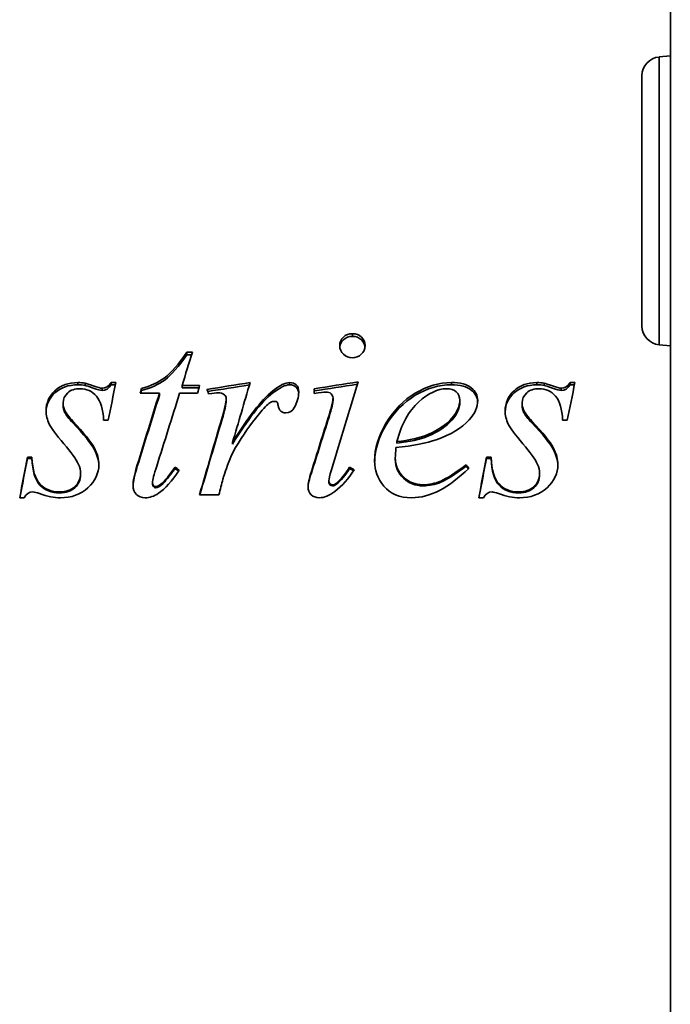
# Model space of a CAD drawing. Header units: millimetres. Extents: x 409 to 851, y 121 to 770.
# Tile 5 of 7: x 582 to 650, y 445 to 549. Entities that reach past the tile are written whole.
import ezdxf

# ---------------------------------------------------------------- set-up
doc = ezdxf.new("R2010")
doc.units = ezdxf.units.MM
doc.header["$LTSCALE"] = 3
doc.layers.add('Krawędzie widoczne(ISO)', color=7, linetype='Continuous', lineweight=35, true_color=0x262659)
doc.layers.add('Widoczne krawędzie styczne(ISO)', color=7, linetype='Continuous', lineweight=35, true_color=0x1a1a3e)

msp = doc.modelspace()

# ---------------------------------------------------------------- linework, layer by layer
at = {"layer": 'Krawędzie widoczne(ISO)'}
for p, q in [((650.4, 333.36), (650.4, 723.46)), ((649.22, 544.62), (650.4, 544.72)), ((647.4, 516.29), (647.4, 542.62)), ((649.22, 514.3), (650.4, 514.19)), ((599.45, 513.51), (600.04, 513.51)), ((599.45, 513.23), (599.45, 513.51)), ((599.45, 513.23), (599.95, 513.23)), ((588.74, 510.01), (588.74, 510.25)), ((591.48, 510.31), (591.98, 510.31)), ((591.48, 510.07), (591.48, 510.31)), ((591.48, 510.07), (591.93, 510.07)), ((594.67, 509.46), (594.67, 509.69)), ((598.97, 510.01), (600.8, 510.01)), ((598.97, 509.77), (598.97, 510.01)), ((598.97, 509.77), (600.74, 509.77)), ((612.88, 509.66), (612.88, 509.16)), ((637.11, 510.01), (637.11, 510.25)), ((639.85, 510.31), (640.35, 510.31)), ((639.85, 510.07), (639.85, 510.31)), ((639.85, 510.07), (640.3, 510.07)), ((596.57, 509.18), (594.54, 509.18)), ((596.57, 508.95), (596.57, 509.18)), ((600.58, 509.18), (598.7, 509.18)), ((603.6, 508.41), (603.6, 508.63)), ((614.86, 508.44), (614.86, 508.66)), ((628.22, 508.23), (628.22, 508.44)), ((586.42, 507.94), (586.42, 508.16)), ((634.79, 507.94), (634.79, 508.16)), ((591.17, 506.33), (590.69, 506.33)), ((614.44, 506.66), (614.44, 506.86)), ((639.54, 506.33), (639.05, 506.33)), ((587.45, 506.05), (587.45, 506.24)), ((635.82, 506.05), (635.82, 506.24)), ((604.27, 503.82), (604.27, 503.98)), ((621.58, 503.92), (621.58, 504.09)), ((582.66, 502.44), (583.14, 502.44)), ((582.66, 502.3), (582.66, 502.44)), ((582.66, 502.3), (583.14, 502.3)), ((583.14, 502.3), (583.14, 502.44)), ((621.42, 502.21), (621.42, 502.36)), ((631.02, 502.44), (631.51, 502.44)), ((631.02, 502.3), (631.02, 502.44)), ((631.02, 502.3), (631.51, 502.3)), ((631.51, 502.3), (631.51, 502.44)), ((598.22, 501.26), (598.22, 501.4)), ((616.61, 501.26), (616.61, 501.4)), ((628.89, 501.51), (628.89, 501.64)), ((588.26, 500.6), (588.26, 500.73)), ((636.63, 500.6), (636.63, 500.73)), ((595.85, 499.66), (595.85, 499.78)), ((596.95, 499.66), (596.95, 499.78)), ((614.42, 499.86), (614.42, 499.98)), ((615.24, 499.6), (615.24, 499.72)), ((582.33, 498.17), (581.85, 498.17)), ((602.83, 498.48), (600.8, 498.48)), ((630.7, 498.17), (630.22, 498.17))]:
    msp.add_line(p, q, dxfattribs=at)
for centre, start, end in [((649.4, 542.62), 95, 180), ((649.4, 516.29), 180, 265)]:
    msp.add_arc(centre, 2, start, end, dxfattribs=at)
for points, knots in [([(615.57, 514.2), (615.57, 514.55), (615.7, 514.86), (615.95, 515.1), (616.21, 515.34), (616.52, 515.46), (616.91, 515.46)], [0, 0, 0, 0, 1, 1, 1, 2, 2, 2, 2]), ([(615.58, 514.06), (615.61, 514.35), (615.73, 514.6), (615.95, 514.81), (616.21, 515.05), (616.52, 515.17), (616.91, 515.17)], [0.135596, 0.135596, 0.135596, 0.135596, 1, 1, 1, 2, 2, 2, 2]), ([(616.91, 515.46), (617.28, 515.46), (617.59, 515.34), (617.85, 515.1), (618.1, 514.86), (618.23, 514.55), (618.23, 514.2)], [0, 0, 0, 0, 1, 1, 1, 2, 2, 2, 2]), ([(616.91, 515.17), (617.28, 515.17), (617.59, 515.05), (617.85, 514.81), (618.07, 514.6), (618.19, 514.35), (618.22, 514.06)], [0, 0, 0, 0, 1, 1, 1, 1.864404, 1.864404, 1.864404, 1.864404]), ([(616.91, 512.91), (616.53, 512.91), (616.22, 513.04), (615.96, 513.29), (615.7, 513.54), (615.57, 513.84), (615.57, 514.2)], [0, 0, 0, 0, 1, 1, 1, 2, 2, 2, 2]), ([(618.23, 514.2), (618.23, 513.84), (618.1, 513.54), (617.84, 513.29), (617.58, 513.04), (617.27, 512.91), (616.91, 512.91)], [0, 0, 0, 0, 1, 1, 1, 2, 2, 2, 2]), ([(594.67, 509.69), (595.65, 509.95), (596.48, 510.34), (597.16, 510.85), (597.83, 511.36), (598.6, 512.25), (599.45, 513.51)], [0, 0, 0, 0, 1, 1, 1, 2, 2, 2, 2]), ([(594.67, 509.46), (595.65, 509.72), (596.48, 510.1), (597.16, 510.61), (597.83, 511.11), (598.6, 511.99), (599.45, 513.23)], [0, 0, 0, 0, 1, 1, 1, 2, 2, 2, 2]), ([(584.63, 507.32), (584.63, 508.16), (584.94, 508.86), (585.56, 509.44), (586.18, 510.02), (586.98, 510.31), (587.97, 510.31)], [0, 0, 0, 0, 1, 1, 1, 2, 2, 2, 2]), ([(584.63, 507.22), (584.65, 508), (584.96, 508.67), (585.56, 509.21), (586.18, 509.78), (586.98, 510.07), (587.97, 510.07)], [0.042773, 0.042773, 0.042773, 0.042773, 1, 1, 1, 2, 2, 2, 2]), ([(588.22, 509.66), (587.67, 509.66), (587.23, 509.52), (586.91, 509.23), (586.58, 508.93), (586.42, 508.58), (586.42, 508.16)], [0, 0, 0, 0, 1, 1, 1, 2, 2, 2, 2]), ([(590.69, 506.33), (590.64, 507.49), (590.38, 508.34), (589.93, 508.87), (589.47, 509.4), (588.9, 509.66), (588.22, 509.66)], [0, 0, 0, 0, 1, 1, 1, 2, 2, 2, 2]), ([(588.74, 510.25), (588.86, 510.22), (589.15, 510.12), (589.6, 509.96), (590.06, 509.79), (590.37, 509.71), (590.52, 509.71)], [0, 0, 0, 0, 1, 1, 1, 2, 2, 2, 2]), ([(588.74, 510.01), (588.86, 509.98), (589.15, 509.89), (589.6, 509.72), (590.06, 509.56), (590.37, 509.48), (590.52, 509.48)], [0, 0, 0, 0, 1, 1, 1, 2, 2, 2, 2]), ([(610.29, 510.31), (610.58, 510.31), (610.82, 510.22), (610.99, 510.06), (611.16, 509.89), (611.24, 509.64), (611.24, 509.32)], [0, 0, 0, 0, 1, 1, 1, 2, 2, 2, 2]), ([(610.29, 510.07), (610.58, 510.07), (610.82, 509.99), (610.99, 509.82), (611.14, 509.67), (611.23, 509.46), (611.24, 509.19)], [0, 0, 0, 0, 1, 1, 1, 1.897404, 1.897404, 1.897404, 1.897404]), ([(619.24, 502.05), (619.24, 503.36), (619.65, 504.69), (620.47, 506.05), (621.28, 507.4), (622.3, 508.45), (623.53, 509.19), (624.76, 509.94), (626.03, 510.31), (627.33, 510.31)], [0, 0, 0, 0, 1, 1, 1, 2, 2, 2, 3, 3, 3, 3]), ([(619.25, 501.99), (619.26, 503.26), (619.67, 504.55), (620.47, 505.86), (621.28, 507.2), (622.3, 508.23), (623.53, 508.97), (624.76, 509.7), (626.03, 510.07), (627.33, 510.07)], [0.020148, 0.020148, 0.020148, 0.020148, 1, 1, 1, 2, 2, 2, 3, 3, 3, 3]), ([(626.83, 509.66), (625.9, 509.66), (624.92, 509.2), (623.88, 508.26), (622.84, 507.32), (622.07, 505.93), (621.58, 504.09)], [0, 0, 0, 0, 1, 1, 1, 2, 2, 2, 2]), ([(628.22, 508.44), (628.22, 508.81), (628.1, 509.1), (627.85, 509.33), (627.61, 509.55), (627.27, 509.66), (626.83, 509.66)], [0, 0, 0, 0, 1, 1, 1, 2, 2, 2, 2]), ([(627.33, 510.31), (628.27, 510.31), (628.97, 510.12), (629.42, 509.75), (629.87, 509.38), (630.1, 508.94), (630.1, 508.43)], [0, 0, 0, 0, 1, 1, 1, 2, 2, 2, 2]), ([(627.33, 510.07), (628.27, 510.07), (628.97, 509.89), (629.42, 509.52), (629.84, 509.17), (630.07, 508.77), (630.09, 508.31)], [0, 0, 0, 0, 1, 1, 1, 1.935637, 1.935637, 1.935637, 1.935637]), ([(632.99, 507.32), (632.99, 508.16), (633.31, 508.86), (633.93, 509.44), (634.55, 510.02), (635.35, 510.31), (636.33, 510.31)], [0, 0, 0, 0, 1, 1, 1, 2, 2, 2, 2]), ([(633, 507.22), (633.02, 508), (633.33, 508.67), (633.93, 509.21), (634.55, 509.78), (635.35, 510.07), (636.33, 510.07)], [0.042773, 0.042773, 0.042773, 0.042773, 1, 1, 1, 2, 2, 2, 2]), ([(636.58, 509.66), (636.03, 509.66), (635.6, 509.52), (635.27, 509.23), (634.95, 508.93), (634.79, 508.58), (634.79, 508.16)], [0, 0, 0, 0, 1, 1, 1, 2, 2, 2, 2]), ([(639.05, 506.33), (639, 507.49), (638.75, 508.34), (638.3, 508.87), (637.84, 509.4), (637.27, 509.66), (636.58, 509.66)], [0, 0, 0, 0, 1, 1, 1, 2, 2, 2, 2]), ([(637.11, 510.25), (637.23, 510.22), (637.52, 510.12), (637.97, 509.96), (638.43, 509.79), (638.73, 509.71), (638.89, 509.71)], [0, 0, 0, 0, 1, 1, 1, 2, 2, 2, 2]), ([(637.11, 510.01), (637.23, 509.98), (637.52, 509.89), (637.97, 509.72), (638.43, 509.56), (638.73, 509.48), (638.89, 509.48)], [0, 0, 0, 0, 1, 1, 1, 2, 2, 2, 2]), ([(614.86, 508.66), (614.86, 508.85), (614.79, 509.01), (614.66, 509.13), (614.52, 509.25), (614.33, 509.31), (614.08, 509.31)], [0, 0, 0, 0, 1, 1, 1, 2, 2, 2, 2]), ([(624.86, 504.84), (625.98, 505.32), (626.82, 505.9), (627.38, 506.56), (627.94, 507.22), (628.22, 507.85), (628.22, 508.44)], [0, 0, 0, 0, 1, 1, 1, 2, 2, 2, 2]), ([(586.42, 508.16), (586.42, 507.87), (586.48, 507.6), (586.61, 507.34), (586.74, 507.08), (587.02, 506.71), (587.45, 506.24)], [0, 0, 0, 0, 1, 1, 1, 2, 2, 2, 2]), ([(586.42, 507.94), (586.42, 507.66), (586.48, 507.39), (586.61, 507.13), (586.74, 506.88), (587.02, 506.52), (587.45, 506.05)], [0, 0, 0, 0, 1, 1, 1, 2, 2, 2, 2]), ([(609.88, 507.11), (609.67, 507.11), (609.5, 507.17), (609.35, 507.3), (609.21, 507.43), (609.12, 507.63), (609.08, 507.9)], [0, 0, 0, 0, 1, 1, 1, 2, 2, 2, 2]), ([(624.86, 504.66), (625.98, 505.14), (626.82, 505.71), (627.38, 506.36), (627.94, 507.02), (628.22, 507.64), (628.22, 508.23)], [0, 0, 0, 0, 1, 1, 1, 2, 2, 2, 2]), ([(634.79, 508.16), (634.79, 507.87), (634.85, 507.6), (634.98, 507.34), (635.11, 507.08), (635.39, 506.71), (635.82, 506.24)], [0, 0, 0, 0, 1, 1, 1, 2, 2, 2, 2]), ([(634.79, 507.94), (634.79, 507.66), (634.85, 507.39), (634.98, 507.13), (635.11, 506.88), (635.39, 506.52), (635.82, 506.05)], [0, 0, 0, 0, 1, 1, 1, 2, 2, 2, 2]), ([(588.05, 501.69), (587.8, 502.21), (587.28, 502.94), (586.49, 503.86), (585.7, 504.78), (585.19, 505.48), (584.97, 505.94), (584.74, 506.4), (584.63, 506.86), (584.63, 507.32)], [0, 0, 0, 0, 1, 1, 1, 2, 2, 2, 3, 3, 3, 3]), ([(636.42, 501.69), (636.17, 502.21), (635.64, 502.94), (634.85, 503.86), (634.07, 504.78), (633.56, 505.48), (633.33, 505.94), (633.11, 506.4), (632.99, 506.86), (632.99, 507.32)], [0, 0, 0, 0, 1, 1, 1, 2, 2, 2, 3, 3, 3, 3]), ([(587.45, 506.24), (588.61, 505.01), (589.35, 504.08), (589.69, 503.45), (590.02, 502.82), (590.19, 502.22), (590.19, 501.66)], [0, 0, 0, 0, 1, 1, 1, 2, 2, 2, 2]), ([(587.45, 506.05), (588.61, 504.83), (589.35, 503.91), (589.69, 503.29), (590.01, 502.69), (590.17, 502.12), (590.18, 501.59)], [0, 0, 0, 0, 1, 1, 1, 1.960023, 1.960023, 1.960023, 1.960023]), ([(635.82, 506.24), (636.98, 505.01), (637.72, 504.08), (638.05, 503.45), (638.39, 502.82), (638.55, 502.22), (638.55, 501.66)], [0, 0, 0, 0, 1, 1, 1, 2, 2, 2, 2]), ([(635.82, 506.05), (636.98, 504.83), (637.72, 503.91), (638.05, 503.29), (638.37, 502.69), (638.54, 502.12), (638.55, 501.59)], [0, 0, 0, 0, 1, 1, 1, 1.960023, 1.960023, 1.960023, 1.960023]), ([(583.14, 502.44), (583.19, 501.12), (583.47, 500.17), (583.98, 499.62), (584.49, 499.06), (585.18, 498.78), (586.05, 498.78)], [0, 0, 0, 0, 1, 1, 1, 2, 2, 2, 2]), ([(583.14, 502.3), (583.19, 500.98), (583.47, 500.05), (583.98, 499.5), (584.49, 498.95), (585.18, 498.68), (586.05, 498.68)], [0, 0, 0, 0, 1, 1, 1, 2, 2, 2, 2]), ([(621.42, 502.36), (621.42, 501.58), (621.71, 500.92), (622.27, 500.37), (622.84, 499.82), (623.53, 499.54), (624.35, 499.54)], [0, 0, 0, 0, 1, 1, 1, 2, 2, 2, 2]), ([(621.42, 502.21), (621.42, 501.44), (621.71, 500.79), (622.27, 500.24), (622.84, 499.7), (623.53, 499.43), (624.35, 499.43)], [0, 0, 0, 0, 1, 1, 1, 2, 2, 2, 2]), ([(631.51, 502.44), (631.56, 501.12), (631.84, 500.17), (632.35, 499.62), (632.86, 499.06), (633.55, 498.78), (634.42, 498.78)], [0, 0, 0, 0, 1, 1, 1, 2, 2, 2, 2]), ([(631.51, 502.3), (631.56, 500.98), (631.84, 500.05), (632.35, 499.5), (632.86, 498.95), (633.55, 498.68), (634.42, 498.68)], [0, 0, 0, 0, 1, 1, 1, 2, 2, 2, 2]), ([(590.19, 501.66), (590.19, 500.75), (589.8, 499.94), (589.04, 499.23), (588.27, 498.52), (587.3, 498.17), (586.13, 498.17)], [0, 0, 0, 0, 1, 1, 1, 2, 2, 2, 2]), ([(623.16, 498.17), (621.86, 498.17), (620.89, 498.57), (620.23, 499.38), (619.57, 500.19), (619.24, 501.08), (619.24, 502.05)], [0, 0, 0, 0, 1, 1, 1, 2, 2, 2, 2]), ([(624.35, 499.54), (624.99, 499.54), (625.62, 499.67), (626.22, 499.93), (626.81, 500.19), (627.71, 500.76), (628.89, 501.64)], [0, 0, 0, 0, 1, 1, 1, 2, 2, 2, 2]), ([(624.35, 499.43), (624.99, 499.43), (625.62, 499.56), (626.22, 499.81), (626.81, 500.07), (627.71, 500.63), (628.89, 501.51)], [0, 0, 0, 0, 1, 1, 1, 2, 2, 2, 2]), ([(638.55, 501.66), (638.55, 500.75), (638.17, 499.94), (637.41, 499.23), (636.64, 498.52), (635.67, 498.17), (634.49, 498.17)], [0, 0, 0, 0, 1, 1, 1, 2, 2, 2, 2]), ([(586.05, 498.78), (586.73, 498.78), (587.27, 498.97), (587.66, 499.35), (588.06, 499.72), (588.26, 500.18), (588.26, 500.73)], [0, 0, 0, 0, 1, 1, 1, 2, 2, 2, 2]), ([(586.05, 498.68), (586.73, 498.68), (587.27, 498.86), (587.66, 499.23), (588.06, 499.6), (588.26, 500.06), (588.26, 500.6)], [0, 0, 0, 0, 1, 1, 1, 2, 2, 2, 2]), ([(634.42, 498.78), (635.1, 498.78), (635.63, 498.97), (636.03, 499.35), (636.43, 499.72), (636.63, 500.18), (636.63, 500.73)], [0, 0, 0, 0, 1, 1, 1, 2, 2, 2, 2]), ([(634.42, 498.68), (635.1, 498.68), (635.63, 498.86), (636.03, 499.23), (636.43, 499.6), (636.63, 500.06), (636.63, 500.6)], [0, 0, 0, 0, 1, 1, 1, 2, 2, 2, 2]), ([(595.05, 498.17), (594.68, 498.17), (594.38, 498.29), (594.14, 498.53), (593.91, 498.77), (593.79, 499.08), (593.79, 499.46)], [0, 0, 0, 0, 1, 1, 1, 2, 2, 2, 2]), ([(595.85, 499.78), (595.85, 499.64), (595.88, 499.53), (595.94, 499.46), (596.01, 499.38), (596.08, 499.34), (596.17, 499.34)], [0, 0, 0, 0, 1, 1, 1, 2, 2, 2, 2]), ([(595.85, 499.66), (595.85, 499.53), (595.88, 499.42), (595.94, 499.34), (596.01, 499.27), (596.08, 499.23), (596.17, 499.23)], [0, 0, 0, 0, 1, 1, 1, 2, 2, 2, 2]), ([(613.41, 498.17), (613.06, 498.17), (612.78, 498.28), (612.56, 498.49), (612.34, 498.71), (612.23, 498.97), (612.23, 499.3)], [0, 0, 0, 0, 1, 1, 1, 2, 2, 2, 2]), ([(614.42, 499.98), (614.42, 499.85), (614.46, 499.74), (614.54, 499.65), (614.62, 499.57), (614.71, 499.53), (614.8, 499.53)], [0, 0, 0, 0, 1, 1, 1, 2, 2, 2, 2]), ([(614.42, 499.86), (614.42, 499.73), (614.46, 499.62), (614.54, 499.54), (614.62, 499.46), (614.71, 499.41), (614.8, 499.41)], [0, 0, 0, 0, 1, 1, 1, 2, 2, 2, 2])]:
    msp.add_open_spline(points, degree=3, knots=knots, dxfattribs=at)
for points in [[(600.04, 513.51), (599.68, 512.35), (599.32, 511.18), (598.97, 510.01)], [(587.97, 510.31), (588.25, 510.31), (588.51, 510.29), (588.74, 510.25)], [(587.97, 510.07), (588.25, 510.07), (588.51, 510.05), (588.74, 510.01)], [(590.52, 509.71), (590.91, 509.71), (591.23, 509.91), (591.48, 510.31)], [(590.52, 509.48), (590.91, 509.48), (591.23, 509.67), (591.48, 510.07)], [(591.98, 510.31), (591.71, 508.99), (591.44, 507.66), (591.17, 506.33)], [(594.54, 509.18), (594.58, 509.35), (594.63, 509.52), (594.67, 509.69)], [(594.6, 509.18), (594.62, 509.27), (594.65, 509.37), (594.67, 509.46)], [(600.8, 510.01), (600.73, 509.73), (600.66, 509.45), (600.58, 509.18)], [(601.58, 509.59), (603.1, 509.83), (604.61, 510.07), (606.13, 510.31)], [(601.76, 509.12), (601.7, 509.28), (601.64, 509.43), (601.58, 509.59)], [(601.66, 509.37), (603.13, 509.6), (604.59, 509.83), (606.05, 510.06)], [(606.13, 510.31), (605.51, 508.22), (604.89, 506.11), (604.27, 503.98)], [(604.27, 503.98), (605.84, 506.6), (607.26, 508.4), (608.52, 509.43)], [(608.52, 509.43), (609.25, 510.02), (609.84, 510.31), (610.29, 510.31)], [(608.52, 509.21), (609.25, 509.78), (609.84, 510.07), (610.29, 510.07)], [(612.88, 509.66), (614.42, 509.9), (615.97, 510.14), (617.51, 510.38)], [(612.88, 509.43), (614.4, 509.66), (615.91, 509.9), (617.43, 510.13)], [(617.51, 510.38), (616.57, 507.33), (615.64, 504.23), (614.7, 501.12)], [(636.33, 510.31), (636.62, 510.31), (636.88, 510.29), (637.11, 510.25)], [(636.33, 510.07), (636.62, 510.07), (636.88, 510.05), (637.11, 510.01)], [(638.89, 509.71), (639.27, 509.71), (639.59, 509.91), (639.85, 510.31)], [(638.89, 509.48), (639.27, 509.48), (639.59, 509.67), (639.85, 510.07)], [(640.35, 510.31), (640.08, 508.99), (639.81, 507.66), (639.54, 506.33)], [(594.24, 501.63), (595.02, 504.16), (595.79, 506.68), (596.57, 509.18)], [(594.24, 501.49), (595.02, 504), (595.79, 506.49), (596.57, 508.95)], [(598.7, 509.18), (597.9, 506.64), (597.09, 504.08), (596.29, 501.5)], [(602.73, 509.23), (602.55, 509.23), (602.23, 509.2), (601.76, 509.12)], [(603.41, 509.03), (603.23, 509.17), (603, 509.23), (602.73, 509.23)], [(603.17, 506.63), (603.46, 507.57), (603.6, 508.24), (603.6, 508.63)], [(603.17, 506.44), (603.46, 507.37), (603.6, 508.02), (603.6, 508.41)], [(603.6, 508.63), (603.6, 508.79), (603.53, 508.93), (603.41, 509.03)], [(604.27, 503.82), (605.84, 506.4), (607.26, 508.19), (608.52, 509.21)], [(611.24, 509.32), (611.24, 508.76), (611.09, 508.22), (610.79, 507.7)], [(614.08, 509.31), (613.89, 509.31), (613.48, 509.26), (612.88, 509.16)], [(614.44, 506.86), (614.72, 507.81), (614.86, 508.41), (614.86, 508.66)], [(614.44, 506.66), (614.72, 507.6), (614.86, 508.2), (614.86, 508.44)], [(630.1, 508.43), (630.1, 507.71), (629.8, 507.03), (629.2, 506.37)], [(608.29, 508.23), (608.05, 508.1), (607.71, 507.76), (607.24, 507.21)], [(608.72, 508.33), (608.56, 508.33), (608.42, 508.3), (608.29, 508.23)], [(608.97, 508.23), (608.9, 508.3), (608.81, 508.33), (608.72, 508.33)], [(609.08, 507.9), (609.06, 508.06), (609.02, 508.17), (608.97, 508.23)], [(610.79, 507.7), (610.58, 507.3), (610.28, 507.11), (609.88, 507.11)], [(600.8, 498.48), (601.59, 501.21), (602.38, 503.93), (603.17, 506.63)], [(600.83, 498.48), (601.61, 501.15), (602.39, 503.8), (603.17, 506.44)], [(607.24, 507.21), (606.51, 506.36), (605.71, 505.26), (604.85, 503.9)], [(612.58, 500.93), (613.2, 502.92), (613.82, 504.9), (614.44, 506.86)], [(612.58, 500.8), (613.2, 502.76), (613.82, 504.72), (614.44, 506.66)], [(629.2, 506.37), (628.42, 505.52), (627.26, 504.82), (625.74, 504.29)], [(625.74, 504.29), (624.73, 503.93), (623.32, 503.65), (621.49, 503.45)], [(621.58, 504.09), (622.93, 504.23), (624.02, 504.48), (624.86, 504.84)], [(621.58, 503.92), (622.93, 504.06), (624.02, 504.31), (624.86, 504.66)], [(604.85, 503.9), (604.48, 503.32), (604.16, 502.66), (603.89, 501.94)], [(621.49, 503.45), (621.45, 503.01), (621.42, 502.65), (621.42, 502.36)], [(581.85, 498.17), (582.12, 499.6), (582.39, 501.02), (582.66, 502.44)], [(581.87, 498.17), (582.13, 499.55), (582.39, 500.93), (582.66, 502.3)], [(630.22, 498.17), (630.48, 499.6), (630.75, 501.02), (631.02, 502.44)], [(630.23, 498.17), (630.5, 499.55), (630.76, 500.93), (631.02, 502.3)], [(588.26, 500.73), (588.26, 501.08), (588.19, 501.4), (588.05, 501.69)], [(593.79, 499.46), (593.79, 499.93), (593.94, 500.66), (594.24, 501.63)], [(593.79, 499.4), (593.8, 499.87), (593.95, 500.57), (594.24, 501.49)], [(596.29, 501.5), (595.99, 500.62), (595.85, 500.04), (595.85, 499.78)], [(596.95, 499.78), (597.14, 499.95), (597.56, 500.49), (598.22, 501.4)], [(596.95, 499.66), (597.14, 499.83), (597.56, 500.37), (598.22, 501.26)], [(598.22, 501.4), (598.36, 501.29), (598.51, 501.18), (598.66, 501.08)], [(598.22, 501.26), (598.34, 501.17), (598.47, 501.08), (598.6, 500.99)], [(603.89, 501.94), (603.52, 500.95), (603.31, 500.35), (603.26, 500.14)], [(614.7, 501.12), (614.51, 500.49), (614.42, 500.11), (614.42, 499.98)], [(615.24, 499.72), (615.7, 500.11), (616.15, 500.67), (616.61, 501.4)], [(615.24, 499.6), (615.7, 499.99), (616.15, 500.54), (616.61, 501.26)], [(616.61, 501.4), (616.77, 501.3), (616.93, 501.2), (617.08, 501.11)], [(616.61, 501.26), (616.75, 501.18), (616.89, 501.09), (617.02, 501.01)], [(629.16, 501.27), (627.06, 499.21), (625.06, 498.17), (623.16, 498.17)], [(628.89, 501.64), (628.98, 501.52), (629.07, 501.39), (629.16, 501.27)], [(628.89, 501.51), (628.96, 501.41), (629.03, 501.31), (629.1, 501.21)], [(636.63, 500.73), (636.63, 501.08), (636.56, 501.4), (636.42, 501.69)], [(598.66, 501.08), (597.89, 499.91), (597.16, 499.1), (596.47, 498.64)], [(603.26, 500.14), (603.12, 499.59), (602.98, 499.03), (602.83, 498.48)], [(612.23, 499.3), (612.23, 499.63), (612.35, 500.17), (612.58, 500.93)], [(612.23, 499.24), (612.24, 499.57), (612.36, 500.09), (612.58, 500.8)], [(617.08, 501.11), (616.5, 500.19), (615.83, 499.44), (615.05, 498.84)], [(596.17, 499.34), (596.37, 499.34), (596.63, 499.49), (596.95, 499.78)], [(596.17, 499.23), (596.37, 499.23), (596.63, 499.37), (596.95, 499.66)], [(614.8, 499.53), (614.92, 499.53), (615.07, 499.59), (615.24, 499.72)], [(614.8, 499.41), (614.92, 499.41), (615.07, 499.48), (615.24, 499.6)], [(583.24, 498.78), (582.84, 498.78), (582.54, 498.58), (582.33, 498.17)], [(583.92, 498.62), (583.63, 498.73), (583.4, 498.78), (583.24, 498.78)], [(586.13, 498.17), (585.49, 498.17), (584.75, 498.32), (583.92, 498.62)], [(596.47, 498.64), (596, 498.33), (595.53, 498.17), (595.05, 498.17)], [(615.05, 498.84), (614.48, 498.39), (613.94, 498.17), (613.41, 498.17)], [(631.61, 498.78), (631.21, 498.78), (630.91, 498.58), (630.7, 498.17)], [(632.29, 498.62), (631.99, 498.73), (631.77, 498.78), (631.61, 498.78)], [(634.49, 498.17), (633.86, 498.17), (633.12, 498.32), (632.29, 498.62)]]:
    msp.add_open_spline(points, degree=3, dxfattribs=at)
at = {"layer": 'Widoczne krawędzie styczne(ISO)'}
for p, q in [((649.22, 544.62), (649.22, 514.3)), ((616.91, 515.17), (616.91, 515.46)), ((587.97, 510.07), (587.97, 510.31)), ((590.52, 509.48), (590.52, 509.71)), ((608.52, 509.21), (608.52, 509.43)), ((610.29, 510.07), (610.29, 510.31)), ((627.33, 510.07), (627.33, 510.31)), ((636.33, 510.07), (636.33, 510.31)), ((638.89, 509.48), (638.89, 509.71)), ((603.17, 506.44), (603.17, 506.63)), ((624.86, 504.66), (624.86, 504.84)), ((594.24, 501.49), (594.24, 501.63)), ((612.58, 500.8), (612.58, 500.93)), ((596.17, 499.23), (596.17, 499.34)), ((614.8, 499.41), (614.8, 499.53)), ((624.35, 499.43), (624.35, 499.54)), ((586.05, 498.68), (586.05, 498.78)), ((634.42, 498.68), (634.42, 498.78))]:
    msp.add_line(p, q, dxfattribs=at)

doc.saveas('drawing.dxf')
